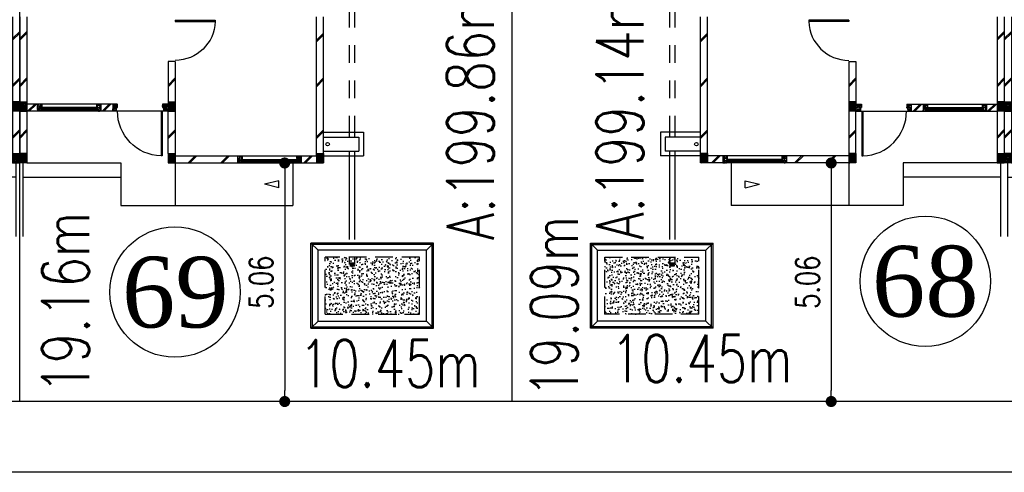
# Model space of a CAD drawing. Header units: millimetres. Extents: x 301 to 1479, y 491 to 1341.
# Tile 252 of 256: x 446 to 467, y 677 to 687. Entities that reach past the tile are written whole.
import ezdxf
from ezdxf.enums import TextEntityAlignment as Align

# ---------------------------------------------------------------- set-up
doc = ezdxf.new("R2010")
doc.units = ezdxf.units.MM
doc.header["$LTSCALE"] = 1.5
doc.header["$MEASUREMENT"] = 0
doc.linetypes.add('HIDDEN', pattern=[0.375, 0.25, -0.125])
doc.linetypes.add('PHANTOM2', pattern=[1.25, 0.625, -0.125, 0.125, -0.125, 0.125, -0.125])
for name, color, linetype in [('AP&SA', 254, 'HIDDEN'), ('Blk', 7, 'Continuous'), ('Block', 46, 'Continuous'), ('boundary', 3, 'Continuous'), ('Boundary Wall', 64, 'Continuous'), ('BWCN', 4, 'Continuous'), ('DIM', 6, 'Continuous'), ('DOOR', 3, 'Continuous'), ('Ele', 8, 'Continuous'), ('HATCH', 7, 'Continuous'), ('Hatch Aggregate', 252, 'Continuous'), ('Hatch Col. C1 GF Ext.', 84, 'Continuous'), ('Hatch Col. C3 GF', 10, 'Continuous'), ('Hatch Stub Col', 251, 'Continuous'), ('Kerb', 251, 'Continuous'), ('Paving Block', 251, 'Continuous'), ('PVC Pipe 110', 69, 'Continuous'), ('PVC RWP 75', 77, 'Continuous'), ('ROAD', 8, 'Continuous'), ('TEXT', 7, 'Continuous'), ('TXTAREA', 10, 'Continuous'), ('WINDOW', 1, 'Continuous')]:
    doc.layers.add(name, color=color, linetype=linetype)
doc.styles.add('RS1', font='romans.shx', dxfattribs={"width": 0.75, "height": 0.5})
doc.styles.add('RS2', font='romans.shx', dxfattribs={"width": 0.75, "height": 1})
doc.styles.add('times', font='times.ttf')
doc.dimstyles.new('Souillac5', dxfattribs={"dimscale": 0.5, "dimtxt": 0.5, "dimasz": 0.47, "dimexe": 0, "dimexo": 1, "dimgap": 0.5, "dimtad": 1, "dimzin": 0, "dimdsep": 46, "dimtxsty": 'RS1', "dimblk": 'DOT', "dimcen": 3, "dimse1": 1, "dimse2": 1, "dimclrd": 6, "dimclre": 6, "dimclrt": 7, "dimaunit": 1, "dimadec": 0, "dimazin": 0, "dimtfac": 1, "dimtofl": 0, "dimtmove": 1, "dimatfit": 3, "dimfxl": 1, "dimtolj": 1, "dimtzin": 0, "dimlwe": -1, "dimarcsym": 0})
pattern_1 = [(50, (422.03025, 161.862746), (0.071726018, -0.0062752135), [0.0075, -0.0825]), (355, (422.03025, 161.862746), (-0.013875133, 0.075219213), [0.006, -0.066]), (100.451444, (422.03623, 161.86222), (0.057850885, 0.068943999), [0.006374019, -0.070114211]), (46.1842, (422.03025, 161.88275), (0.106724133, -0.016551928), [0.01125, -0.12375]), (96.635635, (422.03914, 161.88137), (0.093466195, 0.09741186), [0.009561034, -0.105171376]), (351.184164, (422.03025, 161.88275), (0.093466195, 0.09741186), [0.009, -0.099]), (21, (422.04025, 161.877746), (0.059690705, -0.040261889), [0.0075, -0.0825]), (326, (422.04025, 161.877746), (0.024331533, 0.072515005), [0.006, -0.066]), (71.451445, (422.045225, 161.87439), (0.084022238, 0.032253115), [0.006374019, -0.070114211]), (37.5, (422.03025, 161.862746), (0.0012159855, 0.0332893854), [0, -0.0652, 0, -0.067, 0, -0.06625]), (7.5, (422.03025, 161.862746), (0.0263069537, 0.0394411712), [0, -0.0382, 0, -0.0637, 0, -0.02525]), (327.5, (422.00795, 161.862746), (0.0533822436, -0.0022554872), [0, -0.025, 0, -0.078, 0, -0.1035]), (317.5, (421.99795, 161.862746), (0.058318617, 0.010010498), [0, -0.0325, 0, -0.0518, 0, -0.0735])]
pattern_2 = [(50, (418.371455, 161.912746), (0.071726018, -0.0062752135), [0.0075, -0.0825]), (355, (418.371455, 161.912746), (-0.013875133, 0.075219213), [0.006, -0.066]), (100.451444, (418.37743, 161.91222), (0.057850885, 0.068943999), [0.006374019, -0.070114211]), (46.1842, (418.371455, 161.93275), (0.106724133, -0.016551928), [0.01125, -0.12375]), (96.635635, (418.38035, 161.93137), (0.093466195, 0.09741186), [0.009561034, -0.105171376]), (351.184164, (418.37146, 161.93275), (0.093466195, 0.09741186), [0.009, -0.099]), (21, (418.381455, 161.927746), (0.059690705, -0.040261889), [0.0075, -0.0825]), (326, (418.381455, 161.927746), (0.024331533, 0.072515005), [0.006, -0.066]), (71.451445, (418.38643, 161.92439), (0.084022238, 0.032253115), [0.006374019, -0.070114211]), (37.5, (418.371455, 161.912746), (0.0012159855, 0.0332893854), [0, -0.0652, 0, -0.067, 0, -0.06625]), (7.5, (418.371455, 161.912746), (0.0263069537, 0.0394411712), [0, -0.0382, 0, -0.0637, 0, -0.02525]), (327.5, (418.349155, 161.912746), (0.0533822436, -0.0022554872), [0, -0.025, 0, -0.078, 0, -0.1035]), (317.5, (418.339155, 161.912746), (0.058318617, 0.010010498), [0, -0.0325, 0, -0.0518, 0, -0.0735])]
pattern_3 = [(50, (427.129014, 161.862746), (0.071726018, -0.0062752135), [0.0075, -0.0825]), (355, (427.129014, 161.862746), (-0.013875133, 0.075219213), [0.006, -0.066]), (100.451444, (427.13499, 161.86222), (0.057850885, 0.068943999), [0.006374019, -0.070114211]), (46.1842, (427.12901, 161.88275), (0.106724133, -0.016551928), [0.01125, -0.12375]), (96.635635, (427.13791, 161.88137), (0.093466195, 0.09741186), [0.009561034, -0.105171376]), (351.184164, (427.12901, 161.88275), (0.093466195, 0.09741186), [0.009, -0.099]), (21, (427.139014, 161.877746), (0.059690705, -0.040261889), [0.0075, -0.0825]), (326, (427.139014, 161.877746), (0.024331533, 0.072515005), [0.006, -0.066]), (71.451445, (427.14399, 161.87439), (0.084022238, 0.032253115), [0.006374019, -0.070114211]), (37.5, (427.129014, 161.862746), (0.0012159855, 0.0332893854), [0, -0.0652, 0, -0.067, 0, -0.06625]), (7.5, (427.129014, 161.862746), (0.0263069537, 0.0394411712), [0, -0.0382, 0, -0.0637, 0, -0.02525]), (327.5, (427.106714, 161.862746), (0.0533822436, -0.0022554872), [0, -0.025, 0, -0.078, 0, -0.1035]), (317.5, (427.096714, 161.862746), (0.058318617, 0.010010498), [0, -0.0325, 0, -0.0518, 0, -0.0735])]
pattern_4 = [(50, (427.229014, 161.912746), (0.071726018, -0.0062752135), [0.0075, -0.0825]), (355, (427.229014, 161.912746), (-0.013875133, 0.075219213), [0.006, -0.066]), (100.451444, (427.23499, 161.91222), (0.057850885, 0.068943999), [0.006374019, -0.070114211]), (46.1842, (427.22901, 161.93275), (0.106724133, -0.016551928), [0.01125, -0.12375]), (96.635635, (427.23791, 161.93137), (0.093466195, 0.09741186), [0.009561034, -0.105171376]), (351.184164, (427.22901, 161.93275), (0.093466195, 0.09741186), [0.009, -0.099]), (21, (427.239014, 161.927746), (0.059690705, -0.040261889), [0.0075, -0.0825]), (326, (427.239014, 161.927746), (0.024331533, 0.072515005), [0.006, -0.066]), (71.451445, (427.24399, 161.92439), (0.084022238, 0.032253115), [0.006374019, -0.070114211]), (37.5, (427.229014, 161.912746), (0.0012159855, 0.0332893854), [0, -0.0652, 0, -0.067, 0, -0.06625]), (7.5, (427.229014, 161.912746), (0.0263069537, 0.0394411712), [0, -0.0382, 0, -0.0637, 0, -0.02525]), (327.5, (427.206714, 161.912746), (0.0533822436, -0.0022554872), [0, -0.025, 0, -0.078, 0, -0.1035]), (317.5, (427.196714, 161.912746), (0.058318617, 0.010010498), [0, -0.0325, 0, -0.0518, 0, -0.0735])]
pattern_5 = [(230, (774182.12145, 33569.827), (-0.21517805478, 0.018825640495), [0.0225, -0.2475]), (175, (774182.12145, 33569.827), (0.041625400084, -0.22565764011), [0.018, -0.198]), (280.45144446, (774182.10352, 33569.82858), (-0.17355265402, -0.20683199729), [0.0191220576, -0.2103426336]), (226.1842, (774182.12145, 33569.767), (-0.3201723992, 0.04965578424), [0.03375, -0.37125]), (276.63563549, (774182.09477, 33569.77115), (-0.2803985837, -0.29223558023), [0.0286831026, -0.315514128]), (171.18416399, (774182.12145, 33569.767), (-0.28039858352, -0.29223558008), [0.027, -0.2970000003]), (201, (774182.09145, 33569.782), (-0.179072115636, 0.1207856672), [0.0225, -0.2475]), (146, (774182.09145, 33569.782), (-0.072994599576, -0.217545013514), [0.018, -0.198]), (251.45144474, (774182.07653, 33569.79207), (-0.25206671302, -0.09675934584), [0.019122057, -0.2103426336]), (217.5, (774182.12145, 33569.82701), (-0.003647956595, -0.0998681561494), [0, -0.1956, 0, -0.201, 0, -0.19875]), (187.5, (774182.12145, 33569.82701), (-0.078920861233, -0.118323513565), [0, -0.1146, 0, -0.1911, 0, -0.07575]), (147.5, (774182.18835, 33569.82701), (-0.160146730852, 0.00676646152), [0, -0.075, 0, -0.234, 0, -0.3105]), (137.5, (774182.21835, 33569.82701), (-0.174955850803, -0.0300314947), [0, -0.0975, 0, -0.1554, 0, -0.2205])]

# ---------------------------------------------------------------- blocks, each defined once
blk = doc.blocks.new('Dr1000')
at = {"layer": 'DOOR'}
for p, q in [((-50, 0), (-50, 950)), ((-25, 950), (-50, 950)), ((-25, 0), (-25, 950)), ((-25, 0), (-50, 0))]:
    blk.add_line(p, q, dxfattribs=at)
blk.add_arc((-24, 0), 951, 91.542, 179.9858, dxfattribs=at)
blk = doc.blocks.new('Dr900')
at = {"layer": 'DOOR'}
for p, q in [((-50, 0), (-50, 850)), ((-25, 850), (-50, 850)), ((-25, 0), (-25, 850)), ((-25, 0), (-50, 0))]:
    blk.add_line(p, q, dxfattribs=at)
blk.add_arc((-24, 0), 851, 91.728, 179.9822, dxfattribs=at)
blk = doc.blocks.new('SSSU-D3')
at = {"layer": 'HATCH'}
h = blk.add_hatch(dxfattribs=at)
h.set_pattern_fill('ANSI31', color=256, scale=0.175, angle=630)
h.set_pattern_definition([(315, (-123.373914, 30.886787), (0.015467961, 0.015467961), [])])
h.paths.add_polyline_path([(3.15, 1.1), (3.3, 1.1), (3.3, 1.3), (3.15, 1.3)])
h = blk.add_hatch(dxfattribs=at)
h.set_pattern_fill('ANSI31', color=256, scale=0.175, angle=630)
h.set_pattern_definition([(315, (-128.472678, 30.886787), (0.015467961, 0.015467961), [])])
h.paths.add_polyline_path([(9.75, 1.1), (9.6, 1.1), (9.6, 1.3), (9.75, 1.3)])
h = blk.add_hatch(dxfattribs=at)
h.set_pattern_fill('ANSI31', color=256, scale=0.175, angle=630)
h.set_pattern_definition([(315, (-126.523914, 29.786787), (0.015467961, 0.015467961), [])])
h.paths.add_polyline_path([(0, 0), (0.15, 0), (0.15, 0.2), (0, 0.2)])
h = blk.add_hatch(dxfattribs=at)
h.set_pattern_fill('ANSI31', color=256, scale=0.175, angle=630)
h.set_pattern_definition([(315, (-123.373914, 29.786787), (0.015467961, 0.015467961), [])])
h.paths.add_polyline_path([(3.15, 0), (3.3, 0), (3.3, 0.2), (3.15, 0.2)])
h = blk.add_hatch(dxfattribs=at)
h.set_pattern_fill('ANSI31', color=256, scale=0.175, angle=630)
h.set_pattern_definition([(315, (-128.472678, 29.786787), (0.015467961, 0.015467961), [])])
h.paths.add_polyline_path([(9.75, 0), (9.6, 0), (9.6, 0.2), (9.75, 0.2)])
h = blk.add_hatch(dxfattribs=at)
h.set_pattern_fill('ANSI31', color=256, scale=0.175, angle=630)
h.set_pattern_definition([(315, (-131.622678, 29.786787), (0.015467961, 0.015467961), [])])
h.paths.add_polyline_path([(12.9, 0), (12.75, 0), (12.75, 0.2), (12.9, 0.2)])
at = {"layer": 'Hatch Aggregate'}
h = blk.add_hatch(dxfattribs=at)
h.set_pattern_fill('AR-CONC', color=256, scale=0.03, angle=180)
h.set_pattern_definition(pattern_5)
h.paths.add_polyline_path([(-2.033, -2), (-2.033, -3.205), (-0.033, -3.205), (-0.033, -2)])
h = blk.add_hatch(dxfattribs=at)
h.set_pattern_fill('AR-CONC', color=256, scale=0.03, angle=180)
h.set_pattern_definition(pattern_5)
h.paths.add_polyline_path([(14.933, -2), (14.933, -3.205), (12.933, -3.205), (12.933, -2)])
at = {"layer": 'Hatch Col. C1 GF Ext.'}
h = blk.add_hatch(dxfattribs=at)
h.set_pattern_fill('ANSI31', color=256, scale=0.175, angle=-90)
h.set_pattern_definition([(315, (448.28546, 156.678336), (0.0154679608, 0.0154679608), [])])
h.paths.add_polyline_path([(6.3, 0), (6.45, 0), (6.45, 0.2), (6.3, 0.2)])
h = blk.add_hatch(dxfattribs=at)
h.set_pattern_fill('ANSI31', color=256, scale=0.175, angle=-90)
h.set_pattern_definition([(315, (443.186696, 156.678336), (0.0154679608, 0.0154679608), [])])
h.paths.add_polyline_path([(6.6, 0), (6.45, 0), (6.45, 0.2), (6.6, 0.2)])
at = {"layer": 'Hatch Col. C3 GF'}
h = blk.add_hatch(dxfattribs=at)
h.set_pattern_fill('ANSI31', color=256, scale=0.175, angle=-90)
h.set_pattern_definition([(315, (448.28546, 156.728336), (0.0154679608, 0.0154679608), [])])
h.paths.add_polyline_path([(6.3, 1.1), (6.45, 1.1), (6.45, 1.3), (6.3, 1.3)])
h = blk.add_hatch(dxfattribs=at)
h.set_pattern_fill('ANSI31', color=256, scale=0.175, angle=-90)
h.set_pattern_definition([(315, (443.186696, 156.728336), (0.0154679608, 0.0154679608), [])])
h.paths.add_polyline_path([(6.6, 1.1), (6.45, 1.1), (6.45, 1.3), (6.6, 1.3)])
at = {"layer": 'Hatch Stub Col', "linetype": 'ByBlock'}
h = blk.add_hatch(dxfattribs=at)
h.set_pattern_fill('AR-CONC', color=256, scale=0.01, angle=720)
h.set_pattern_definition([(50, (427.129014, 161.912746), (0.071726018, -0.0062752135), [0.0075, -0.0825]), (355, (427.129014, 161.912746), (-0.013875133, 0.075219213), [0.006, -0.066]), (100.451444, (427.13499, 161.91222), (0.057850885, 0.068943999), [0.006374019, -0.070114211]), (46.1842, (427.12901, 161.93275), (0.106724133, -0.016551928), [0.01125, -0.12375]), (96.635635, (427.13791, 161.93137), (0.093466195, 0.09741186), [0.009561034, -0.105171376]), (351.184164, (427.12901, 161.93275), (0.093466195, 0.09741186), [0.009, -0.099]), (21, (427.139014, 161.927746), (0.059690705, -0.040261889), [0.0075, -0.0825]), (326, (427.139014, 161.927746), (0.024331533, 0.072515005), [0.006, -0.066]), (71.451445, (427.14399, 161.92439), (0.084022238, 0.032253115), [0.006374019, -0.070114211]), (37.5, (427.129014, 161.912746), (0.0012159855, 0.0332893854), [0, -0.0652, 0, -0.067, 0, -0.06625]), (7.5, (427.129014, 161.912746), (0.0263069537, 0.0394411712), [0, -0.0382, 0, -0.0637, 0, -0.02525]), (327.5, (427.106714, 161.912746), (0.0533822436, -0.0022554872), [0, -0.025, 0, -0.078, 0, -0.1035]), (317.5, (427.096714, 161.912746), (0.058318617, 0.010010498), [0, -0.0325, 0, -0.0518, 0, -0.0735])])
h.paths.add_polyline_path([(3.42, 1.25), (3.3, 1.25), (3.3, 1.1), (3.4, 1.1), (3.4, 1.175), (3.42, 1.175)])
h = blk.add_hatch(dxfattribs=at)
h.set_pattern_fill('AR-CONC', color=256, scale=0.01, angle=720)
h.set_pattern_definition(pattern_4)
h.paths.add_polyline_path([(4.475, 1.25), (4.38, 1.25), (4.38, 1.175), (4.4, 1.175), (4.4, 1.1), (4.475, 1.1)])
h = blk.add_hatch(dxfattribs=at)
h.set_pattern_fill('AR-CONC', color=256, scale=0.01, angle=720)
h.set_pattern_definition(pattern_4)
h.paths.add_polyline_path([(4.82, 1.25), (4.725, 1.25), (4.725, 1.1), (4.8, 1.1), (4.8, 1.175), (4.82, 1.175)])
h = blk.add_hatch(dxfattribs=at)
h.set_pattern_fill('AR-CONC', color=256, scale=0.01, angle=720)
h.set_pattern_definition(pattern_4)
h.paths.add_polyline_path([(6.075, 1.25), (5.98, 1.25), (5.98, 1.175), (6, 1.175), (6, 1.1), (6.075, 1.1)])
h = blk.add_hatch(dxfattribs=at)
h.set_pattern_fill('AR-CONC', color=256, scale=0.01, angle=720)
h.set_pattern_definition(pattern_2)
h.paths.add_polyline_path([(6.825, 1.25), (6.92, 1.25), (6.92, 1.175), (6.9, 1.175), (6.9, 1.1), (6.825, 1.1)])
h = blk.add_hatch(dxfattribs=at)
h.set_pattern_fill('AR-CONC', color=256, scale=0.01, angle=720)
h.set_pattern_definition(pattern_2)
h.paths.add_polyline_path([(8.08, 1.25), (8.175, 1.25), (8.175, 1.1), (8.1, 1.1), (8.1, 1.175), (8.08, 1.175)])
h = blk.add_hatch(dxfattribs=at)
h.set_pattern_fill('AR-CONC', color=256, scale=0.01, angle=720)
h.set_pattern_definition(pattern_2)
h.paths.add_polyline_path([(8.425, 1.25), (8.52, 1.25), (8.52, 1.175), (8.5, 1.175), (8.5, 1.1), (8.425, 1.1)])
h = blk.add_hatch(dxfattribs=at)
h.set_pattern_fill('AR-CONC', color=256, scale=0.01, angle=720)
h.set_pattern_definition([(50, (422.03025, 161.912746), (0.071726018, -0.0062752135), [0.0075, -0.0825]), (355, (422.03025, 161.912746), (-0.013875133, 0.075219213), [0.006, -0.066]), (100.451444, (422.03623, 161.91222), (0.057850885, 0.068943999), [0.006374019, -0.070114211]), (46.1842, (422.03025, 161.93275), (0.106724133, -0.016551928), [0.01125, -0.12375]), (96.635635, (422.03914, 161.93137), (0.093466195, 0.09741186), [0.009561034, -0.105171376]), (351.184164, (422.03025, 161.93275), (0.093466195, 0.09741186), [0.009, -0.099]), (21, (422.04025, 161.927746), (0.059690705, -0.040261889), [0.0075, -0.0825]), (326, (422.04025, 161.927746), (0.024331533, 0.072515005), [0.006, -0.066]), (71.451445, (422.045225, 161.92439), (0.084022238, 0.032253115), [0.006374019, -0.070114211]), (37.5, (422.03025, 161.912746), (0.0012159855, 0.0332893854), [0, -0.0652, 0, -0.067, 0, -0.06625]), (7.5, (422.03025, 161.912746), (0.0263069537, 0.0394411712), [0, -0.0382, 0, -0.0637, 0, -0.02525]), (327.5, (422.00795, 161.912746), (0.0533822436, -0.0022554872), [0, -0.025, 0, -0.078, 0, -0.1035]), (317.5, (421.99795, 161.912746), (0.058318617, 0.010010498), [0, -0.0325, 0, -0.0518, 0, -0.0735])])
h.paths.add_polyline_path([(9.48, 1.25), (9.6, 1.25), (9.6, 1.1), (9.5, 1.1), (9.5, 1.175), (9.48, 1.175)])
h = blk.add_hatch(dxfattribs=at)
h.set_pattern_fill('AR-CONC', color=256, scale=0.01, angle=720)
h.set_pattern_definition(pattern_3)
h.paths.add_polyline_path([(0.57, 0.15), (0.475, 0.15), (0.475, 0), (0.55, 0), (0.55, 0.075), (0.57, 0.075)])
h = blk.add_hatch(dxfattribs=at)
h.set_pattern_fill('AR-CONC', color=256, scale=0.01, angle=720)
h.set_pattern_definition(pattern_3)
h.paths.add_polyline_path([(1.825, 0.15), (1.73, 0.15), (1.73, 0.075), (1.75, 0.075), (1.75, 0), (1.825, 0)])
h = blk.add_hatch(dxfattribs=at)
h.set_pattern_fill('AR-CONC', color=256, scale=0.01, angle=720)
h.set_pattern_definition(pattern_1)
h.paths.add_polyline_path([(11.075, 0.15), (11.17, 0.15), (11.17, 0.075), (11.15, 0.075), (11.15, 0), (11.075, 0)])
h = blk.add_hatch(dxfattribs=at)
h.set_pattern_fill('AR-CONC', color=256, scale=0.01, angle=720)
h.set_pattern_definition(pattern_1)
h.paths.add_polyline_path([(12.33, 0.15), (12.425, 0.15), (12.425, 0), (12.35, 0), (12.35, 0.075), (12.33, 0.075)])
at = {"layer": 'AP&SA', "linetype": 'HIDDEN'}
for p, q in [((-2.033, -3.205), (-2.033, -2)), ((-2.033, -2), (-0.033, -2)), ((-0.033, -3.205), (-0.033, -2)), ((14.933, -2), (12.933, -2)), ((12.933, -3.205), (12.933, -2)), ((14.933, -3.205), (14.933, -2)), ((-0.033, -3.205), (-2.033, -3.205)), ((12.933, -3.205), (14.933, -3.205))]:
    blk.add_line(p, q, dxfattribs=at)
at = {"layer": 'Block', "linetype": 'ByBlock'}
for p, q in [((0, 0), (0, 3.1)), ((0.15, 0.15), (0.15, 3.1)), ((6.3, 3.1), (6.3, 1.3)), ((6.45, 3.1), (6.45, 1.3)), ((6.6, 3.1), (6.6, 1.3)), ((12.75, 0.15), (12.75, 3.1)), ((12.9, 0), (12.9, 3.1)), ((3.15, 2.15), (3.3, 2.15)), ((3.15, 2.15), (3.15, 1.3)), ((3.3, 2.15), (3.3, 1.3)), ((9.75, 2.15), (9.6, 2.15)), ((9.6, 2.15), (9.6, 1.3)), ((9.75, 2.15), (9.75, 1.3)), ((3.15, 1.1), (3.15, 0.2)), ((3.3, 0.2), (3.3, 1.1)), ((4.475, 1.25), (4.725, 1.25)), ((4.475, 1.1), (4.725, 1.1)), ((6.075, 1.25), (6.3, 1.25)), ((6.075, 1.1), (6.3, 1.1)), ((6.3, 1.1), (6.3, 0.2)), ((6.45, 1.1), (6.45, 0.2)), ((6.825, 1.25), (6.6, 1.25)), ((6.825, 1.1), (6.6, 1.1)), ((6.6, 1.1), (6.6, 0.2)), ((8.425, 1.25), (8.175, 1.25)), ((8.425, 1.1), (8.175, 1.1)), ((9.6, 0.2), (9.6, 1.1)), ((9.75, 1.1), (9.75, 0.2)), ((0.475, 0.15), (0.15, 0.15)), ((0.475, 0), (0.15, 0)), ((3.15, 0.15), (1.825, 0.15)), ((3.15, 0), (1.825, 0)), ((9.75, 0.15), (11.075, 0.15)), ((9.75, 0), (11.075, 0)), ((12.425, 0.15), (12.75, 0.15)), ((12.425, 0), (12.75, 0))]:
    blk.add_line(p, q, dxfattribs=at)
at = {"layer": 'Boundary Wall', "linetype": 'ByBlock'}
for p, q in [((6.375, -1.555), (6.375, 0)), ((6.525, -1.555), (6.525, 0))]:
    blk.add_line(p, q, dxfattribs=at)
at = {"layer": 'BWCN'}
for p, q in [((3.3, 1.3), (3.15, 1.3)), ((3.15, 1.3), (3.15, 1.1)), ((3.3, 1.3), (3.3, 1.1)), ((6.45, 1.3), (6.3, 1.3)), ((6.3, 1.3), (6.3, 1.1)), ((6.45, 1.3), (6.6, 1.3)), ((6.45, 1.3), (6.45, 1.1)), ((6.6, 1.3), (6.6, 1.1)), ((9.6, 1.3), (9.75, 1.3)), ((9.6, 1.3), (9.6, 1.1)), ((9.75, 1.3), (9.75, 1.1)), ((3.3, 1.1), (3.15, 1.1)), ((3.3, 1.25), (3.42, 1.25)), ((3.3, 1.1), (3.4, 1.1)), ((3.4, 1.175), (3.4, 1.1)), ((3.42, 1.175), (3.4, 1.175)), ((3.42, 1.25), (3.42, 1.175)), ((4.38, 1.25), (4.475, 1.25)), ((4.38, 1.25), (4.38, 1.175)), ((4.38, 1.175), (4.4, 1.175)), ((4.4, 1.175), (4.4, 1.1)), ((4.4, 1.1), (4.475, 1.1)), ((4.475, 1.25), (4.475, 1.1)), ((4.725, 1.25), (4.725, 1.1)), ((4.725, 1.25), (4.82, 1.25)), ((4.725, 1.1), (4.8, 1.1)), ((4.8, 1.175), (4.8, 1.1)), ((4.82, 1.175), (4.8, 1.175)), ((4.82, 1.25), (4.82, 1.175)), ((5.98, 1.25), (5.98, 1.175)), ((5.98, 1.25), (6.075, 1.25)), ((5.98, 1.175), (6, 1.175)), ((6, 1.175), (6, 1.1)), ((6, 1.1), (6.075, 1.1)), ((6.075, 1.25), (6.075, 1.1)), ((6.45, 1.1), (6.3, 1.1)), ((6.45, 1.1), (6.6, 1.1)), ((6.825, 1.25), (6.825, 1.1)), ((6.92, 1.25), (6.825, 1.25)), ((6.9, 1.1), (6.825, 1.1)), ((6.9, 1.175), (6.9, 1.1)), ((6.92, 1.175), (6.9, 1.175)), ((6.92, 1.25), (6.92, 1.175)), ((8.08, 1.25), (8.08, 1.175)), ((8.175, 1.25), (8.08, 1.25)), ((8.08, 1.175), (8.1, 1.175)), ((8.1, 1.175), (8.1, 1.1)), ((8.175, 1.1), (8.1, 1.1)), ((8.175, 1.25), (8.175, 1.1)), ((8.52, 1.25), (8.425, 1.25)), ((8.425, 1.25), (8.425, 1.1)), ((8.5, 1.1), (8.425, 1.1)), ((8.5, 1.175), (8.5, 1.1)), ((8.52, 1.175), (8.5, 1.175)), ((8.52, 1.25), (8.52, 1.175)), ((9.6, 1.25), (9.48, 1.25)), ((9.48, 1.25), (9.48, 1.175)), ((9.48, 1.175), (9.5, 1.175)), ((9.5, 1.175), (9.5, 1.1)), ((9.6, 1.1), (9.5, 1.1)), ((9.6, 1.1), (9.75, 1.1)), ((0.15, 0.2), (0, 0.2)), ((0, 0.2), (0, 0)), ((0.15, 0), (0, 0)), ((0.15, 0.2), (0.15, 0)), ((0.475, 0.15), (0.475, 0)), ((0.57, 0.15), (0.475, 0.15)), ((0.55, 0), (0.475, 0)), ((0.55, 0.075), (0.55, 0)), ((0.57, 0.075), (0.55, 0.075)), ((0.57, 0.15), (0.57, 0.075)), ((1.73, 0.15), (1.73, 0.075)), ((1.825, 0.15), (1.73, 0.15)), ((1.73, 0.075), (1.75, 0.075)), ((1.75, 0.075), (1.75, 0)), ((1.825, 0), (1.75, 0)), ((1.825, 0.15), (1.825, 0)), ((3.3, 0.2), (3.15, 0.2)), ((3.15, 0.2), (3.15, 0)), ((3.3, 0), (3.15, 0)), ((3.3, 0.2), (3.3, 0)), ((6.3, 0.2), (6.3, 0)), ((6.3, 0.2), (6.45, 0.2)), ((6.3, 0), (6.45, 0)), ((6.45, 0.2), (6.45, 0)), ((6.6, 0.2), (6.45, 0.2)), ((6.45, 0.2), (6.45, 0)), ((6.6, 0), (6.45, 0)), ((6.6, 0.2), (6.6, 0)), ((9.6, 0.2), (9.75, 0.2)), ((9.6, 0.2), (9.6, 0)), ((9.6, 0), (9.75, 0)), ((9.75, 0.2), (9.75, 0)), ((11.075, 0.15), (11.075, 0)), ((11.075, 0.15), (11.17, 0.15)), ((11.075, 0), (11.15, 0)), ((11.15, 0.075), (11.15, 0)), ((11.17, 0.075), (11.15, 0.075)), ((11.17, 0.15), (11.17, 0.075)), ((12.33, 0.15), (12.33, 0.075)), ((12.33, 0.15), (12.425, 0.15)), ((12.33, 0.075), (12.35, 0.075)), ((12.35, 0.075), (12.35, 0)), ((12.35, 0), (12.425, 0)), ((12.425, 0.15), (12.425, 0)), ((12.75, 0.2), (12.9, 0.2)), ((12.75, 0.2), (12.75, 0)), ((12.75, 0), (12.9, 0)), ((12.9, 0.2), (12.9, 0))]:
    blk.add_line(p, q, dxfattribs=at)
at = {"layer": 'Ele'}
for p, q in [((3.4, 1.1), (4.4, 1.1)), ((4.8, 1.17), (6, 1.17)), ((4.8, 1.11), (6, 1.11)), ((4.8, 1.1), (6, 1.1)), ((4.82, 1.25), (5.98, 1.25)), ((4.82, 1.175), (5.98, 1.175)), ((8.1, 1.17), (6.9, 1.17)), ((8.1, 1.11), (6.9, 1.11)), ((8.1, 1.1), (6.9, 1.1)), ((8.08, 1.25), (6.92, 1.25)), ((8.08, 1.175), (6.92, 1.175)), ((9.5, 1.1), (8.5, 1.1)), ((1.75, 0.07), (0.55, 0.07)), ((1.75, 0.01), (0.55, 0.01)), ((1.73, 0.15), (0.57, 0.15)), ((1.73, 0.075), (0.57, 0.075)), ((3.15, 0), (3.15, -0.9)), ((6.3, 0), (4.3, 0)), ((4.3, 0), (4.3, -0.9)), ((6.6, 0), (8.6, 0)), ((8.6, 0), (8.6, -0.9)), ((9.75, 0), (9.75, -0.9)), ((11.15, 0.07), (12.35, 0.07)), ((11.15, 0.01), (12.35, 0.01)), ((11.15, 0), (12.35, 0)), ((11.17, 0.15), (12.33, 0.15)), ((11.17, 0.075), (12.33, 0.075)), ((12.25, 0), (12.25, -0.9)), ((1.75, 0), (0.55, 0)), ((0.65, 0), (0.65, -0.9)), ((6.375, -0.3), (4.3, -0.3)), ((6.525, -0.3), (8.6, -0.3)), ((4.3, -0.9), (0.65, -0.9)), ((8.6, -0.9), (12.25, -0.9))]:
    blk.add_line(p, q, dxfattribs=at)
at = {"layer": 'Ele', "linetype": 'ByBlock'}
for p, q in [((0.952, -0.525), (0.952, -0.375)), ((11.948, -0.525), (11.948, -0.375))]:
    blk.add_line(p, q, dxfattribs=at)
at = {"layer": 'HATCH'}
for p, q in [((0, 2.602), (0.15, 2.752)), ((6.3, 2.638), (6.45, 2.788)), ((6.3, 2.603), (6.45, 2.753)), ((6.45, 2.638), (6.6, 2.788)), ((6.45, 2.603), (6.6, 2.753)), ((12.75, 2.602), (12.9, 2.752)), ((0, 2.566), (0.15, 2.716)), ((12.75, 2.566), (12.9, 2.716)), ((0, 1.653), (0.15, 1.803)), ((0, 1.617), (0.15, 1.767)), ((3.15, 1.653), (3.3, 1.803)), ((3.15, 1.617), (3.3, 1.767)), ((6.3, 1.653), (6.45, 1.803)), ((6.3, 1.617), (6.45, 1.767)), ((6.45, 1.653), (6.6, 1.803)), ((6.45, 1.617), (6.6, 1.767)), ((9.6, 1.653), (9.75, 1.803)), ((9.6, 1.617), (9.75, 1.767)), ((12.75, 1.653), (12.9, 1.803)), ((12.75, 1.617), (12.9, 1.767)), ((4.514, 1.1), (4.664, 1.25)), ((4.55, 1.1), (4.7, 1.25)), ((6.096, 1.1), (6.246, 1.25)), ((6.132, 1.1), (6.282, 1.25)), ((6.768, 1.25), (6.618, 1.1)), ((6.804, 1.25), (6.654, 1.1)), ((8.35, 1.25), (8.2, 1.1)), ((8.386, 1.25), (8.236, 1.1)), ((0, 0.552), (0.15, 0.702)), ((0, 0.517), (0.15, 0.667)), ((3.15, 0.552), (3.3, 0.702)), ((3.15, 0.517), (3.3, 0.667)), ((6.3, 0.558), (6.45, 0.708)), ((6.3, 0.522), (6.45, 0.672)), ((6.45, 0.558), (6.6, 0.708)), ((6.45, 0.522), (6.6, 0.672)), ((9.6, 0.552), (9.75, 0.702)), ((9.6, 0.517), (9.75, 0.667)), ((12.75, 0.552), (12.9, 0.702)), ((12.75, 0.517), (12.9, 0.667)), ((0.234, 0), (0.384, 0.15)), ((0.27, 0), (0.42, 0.15)), ((1.998, 0), (2.148, 0.15)), ((2.034, 0), (2.184, 0.15)), ((2.69, 0), (2.84, 0.15)), ((2.725, 0), (2.875, 0.15)), ((10.175, 0.15), (10.025, 0)), ((10.21, 0.15), (10.06, 0)), ((10.866, 0.15), (10.716, 0)), ((10.902, 0.15), (10.752, 0)), ((12.63, 0.15), (12.48, 0)), ((12.666, 0.15), (12.516, 0))]:
    blk.add_line(p, q, dxfattribs=at)
at = {"layer": 'Kerb'}
for p, q in [((-0.85, 0.65), (-0.85, 0.15)), ((0, 0.65), (-0.85, 0.65)), ((12.9, 0.65), (13.75, 0.65)), ((13.75, 0.65), (13.75, 0.15)), ((-0.75, 0.55), (-0.75, 0.25)), ((0, 0.55), (-0.75, 0.55)), ((12.9, 0.55), (13.65, 0.55)), ((13.65, 0.55), (13.65, 0.25)), ((0, 0.25), (-0.75, 0.25)), ((12.9, 0.25), (13.65, 0.25)), ((0, 0.15), (-0.85, 0.15)), ((12.9, 0.15), (13.75, 0.15)), ((-2.333, -1.7), (0.267, -1.7)), ((-2.333, -3.505), (-2.333, -1.7)), ((-2.183, -1.85), (-2.333, -1.7)), ((-2.303, -1.73), (0.237, -1.73)), ((-2.303, -3.475), (-2.303, -1.73)), ((-2.183, -3.355), (-2.183, -1.85)), ((-2.183, -1.85), (0.117, -1.85)), ((0.117, -1.85), (0.267, -1.7)), ((0.117, -3.355), (0.117, -1.85)), ((0.237, -3.475), (0.237, -1.73)), ((0.267, -3.505), (0.267, -1.7)), ((15.233, -1.7), (12.633, -1.7)), ((12.633, -3.505), (12.633, -1.7)), ((12.783, -1.85), (12.633, -1.7)), ((15.203, -1.73), (12.663, -1.73)), ((12.663, -3.475), (12.663, -1.73)), ((15.083, -1.85), (12.783, -1.85)), ((12.783, -3.355), (12.783, -1.85)), ((15.083, -1.85), (15.233, -1.7)), ((15.083, -3.355), (15.083, -1.85)), ((15.203, -3.475), (15.203, -1.73)), ((15.233, -3.505), (15.233, -1.7)), ((-2.183, -3.355), (-2.333, -3.505)), ((0.267, -3.505), (-2.333, -3.505)), ((0.237, -3.475), (-2.303, -3.475)), ((0.117, -3.355), (-2.183, -3.355)), ((0.117, -3.355), (0.267, -3.505)), ((12.783, -3.355), (12.633, -3.505)), ((12.633, -3.505), (15.233, -3.505)), ((12.663, -3.475), (15.203, -3.475)), ((12.783, -3.355), (15.083, -3.355)), ((15.083, -3.355), (15.233, -3.505))]:
    blk.add_line(p, q, dxfattribs=at)
at = {"layer": 'Paving Block', "linetype": 'ByBlock'}
for p, q in [((0.952, -0.375), (1.252, -0.45)), ((11.948, -0.375), (11.648, -0.45)), ((0.952, -0.525), (1.252, -0.45)), ((11.948, -0.525), (11.648, -0.45))]:
    blk.add_line(p, q, dxfattribs=at)
at = {"layer": 'PVC Pipe 110', "linetype": 'PHANTOM2', "ltscale": 2}
for p, q in [((-0.655, 4.75), (-0.655, 0.55)), ((-0.545, 4.75), (-0.545, 0.55)), ((13.445, 4.75), (13.445, 0.55)), ((13.555, 4.75), (13.555, 0.55)), ((-0.655, 0.25), (-0.655, -2.15)), ((-0.545, 0.25), (-0.545, -2.15)), ((13.445, 0.25), (13.445, -2.15)), ((13.555, 0.25), (13.555, -2.15))]:
    blk.add_line(p, q, dxfattribs=at)
at = {"layer": 'PVC Pipe 110', "linetype": 'PHANTOM2', "lineweight": 100, "ltscale": 0.03}
for p, q in [((-0.655, -2.15), (-0.545, -2.15)), ((13.555, -2.15), (13.445, -2.15))]:
    blk.add_line(p, q, dxfattribs=at)
at = {"layer": 'PVC RWP 75'}
for centre in [(-0.087, 0.4), (12.987, 0.4)]:
    blk.add_circle(centre, 0.0375, dxfattribs=at)
at = {"layer": 'WINDOW'}
for p, q in [((4.8, 1.155), (6, 1.155)), ((4.8, 1.125), (6, 1.125)), ((8.1, 1.155), (6.9, 1.155)), ((8.1, 1.125), (6.9, 1.125)), ((1.75, 0.055), (0.55, 0.055)), ((1.75, 0.025), (0.55, 0.025)), ((11.15, 0.055), (12.35, 0.055)), ((11.15, 0.025), (12.35, 0.025))]:
    blk.add_line(p, q, dxfattribs=at)
at = {"layer": 'DOOR', "yscale": 0.001, "zscale": 0.001}
for name, p, xscale, rotation in [('Dr900', (3.15, 3.05), 0.001, 90), ('Dr900', (9.75, 3.05), -0.001, 270), ('Dr1000', (3.4, 1.1), 0.001, 180), ('Dr1000', (9.5, 1.1), -0.001, 180)]:
    blk.add_blockref(name, p, dxfattribs=dict(at, xscale=xscale, rotation=rotation))
blk = doc.blocks.new('_DOT')
at = {"color": 0, "linetype": 'ByBlock'}
blk.add_line((-0.5, 0), (-1, 0), dxfattribs=at)
at = {"color": 0, "linetype": 'ByBlock', "const_width": 0.5}
blk.add_lwpolyline([(-0.25, 0, 1), (0.25, 0, 1)], format="xyb", close=True, dxfattribs=at)
blk = doc.blocks.new('*D234')
at = {"layer": 'DEFPOINTS', "color": 0, "transparency": 16777216}
for p in [(451.859, 683.826), (451.859, 678.769), (451.859, 678.769)]:
    blk.add_point(p, dxfattribs=at)
at = {"layer": 'DIM', "color": 6, "lineweight": -2, "transparency": 16777216}
blk.add_line((451.859, 683.591), (451.859, 679.004), dxfattribs=at)
at = {"layer": 'DIM', "color": 6, "lineweight": -2, "transparency": 16777216, "xscale": 0.235, "yscale": 0.235, "zscale": 0.235}
for p, rotation in [((451.859, 683.826), 90), ((451.859, 678.769), 270)]:
    blk.add_blockref('_DOT', p, dxfattribs=dict(at, rotation=rotation))
at = {"layer": 'DIM', "color": 7, "transparency": 16777216, "insert": (451.359, 681.298), "char_height": 0.5, "attachment_point": 5, "rotation": 90, "style": 'RS1'}
blk.add_mtext('\\A1;5.06', dxfattribs=at)
blk = doc.blocks.new('*D236')
at = {"layer": 'DEFPOINTS', "color": 0, "transparency": 16777216}
for p in [(463.459, 683.826), (463.459, 678.769), (463.459, 678.769)]:
    blk.add_point(p, dxfattribs=at)
at = {"layer": 'DIM', "color": 6, "lineweight": -2, "transparency": 16777216}
blk.add_line((463.459, 683.591), (463.459, 679.004), dxfattribs=at)
at = {"layer": 'DIM', "color": 6, "lineweight": -2, "transparency": 16777216, "xscale": 0.235, "yscale": 0.235, "zscale": 0.235}
for p, rotation in [((463.459, 683.826), 90), ((463.459, 678.769), 270)]:
    blk.add_blockref('_DOT', p, dxfattribs=dict(at, rotation=rotation))
at = {"layer": 'DIM', "color": 7, "transparency": 16777216, "insert": (462.959, 681.298), "char_height": 0.5, "attachment_point": 5, "rotation": 90, "style": 'RS1'}
blk.add_mtext('\\A1;5.06', dxfattribs=at)

msp = doc.modelspace()

# ---------------------------------------------------------------- linework, layer by layer
at = {"layer": 'boundary', "linetype": 'Continuous'}
for p, q in [((446.2336, 678.769), (446.2336, 697.9292)), ((456.6836, 678.769), (456.6836, 697.8601))]:
    msp.add_line(p, q, dxfattribs=at)
at = {"layer": 'ROAD'}
for p, q in [((498.4836, 678.769), (341.7336, 678.769)), ((498.4941, 677.269), (333.1419, 677.269))]:
    msp.add_line(p, q, dxfattribs=at)
at = {"layer": 'TXTAREA'}
for centre in [(465.4555, 681.3191), (449.5283, 681.0901)]:
    msp.add_circle(centre, 1.3831, dxfattribs=at)

# ---------------------------------------------------------------- block references
at = {"layer": 'Blk'}
for p in [(439.7836, 683.8262), (460.6836, 683.8262)]:
    msp.add_blockref('SSSU-D3', p, dxfattribs=at)

# ---------------------------------------------------------------- texts
at = {"layer": 'TEXT', "style": 'RS2', "width": 0.75}
for s, rotation, p in [('A:199.86m²', 89.98956, (456.3001, 682.1901)), ('A:199.14m²', 89.98956, (459.4729, 682.2013)), ('19.16m', 89.94887, (447.705, 678.9377)), ('19.09m', 89.94887, (458.0795, 678.8518)), ('10.45m', 0.01044, (452.1643, 679.0753)), ('10.45m', 0.01044, (458.7822, 679.1818))]:
    msp.add_text(s, height=1, rotation=rotation, dxfattribs=at).set_placement(p)
at = {"layer": 'TXTAREA', "style": 'times'}
for s, p in [('68', (465.4555, 681.3191)), ('69', (449.5359, 681.0901))]:
    msp.add_text(s, height=1.5, dxfattribs=at).set_placement(p, align=Align.MIDDLE_CENTER)

# ---------------------------------------------------------------- dimensions: what is measured, and where the dimension line sits
at = {"layer": 'DIM'}
for base, p1, p2, picture, middle in [((451.8588, 678.769), (451.8588, 683.8262), (451.8588, 678.769), '*D234', (451.3588, 681.2976)), ((463.4588, 678.769), (463.4588, 683.8262), (463.4588, 678.769), '*D236', (462.9588, 681.2976))]:
    dim = msp.add_linear_dim(base=base, p1=p1, p2=p2, angle=90, dimstyle='Souillac5', dxfattribs=at)
    dim.commit()
    dim.dimension.update_dxf_attribs({"geometry": picture, "text_midpoint": middle})

doc.saveas('drawing.dxf')
